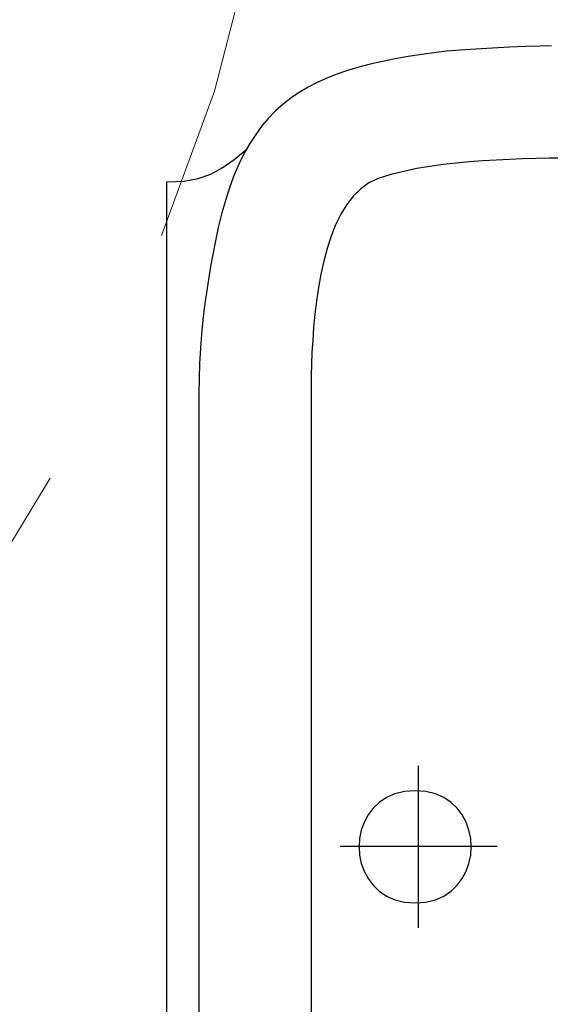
# Model space of a CAD drawing. Header units: metres. Extents: x 6502846 to 6512378, y 5892705 to 5896166.
# Tile 27 of 73: x 6503895.07 to 6503895.268, y 5894690.658 to 5894691.027. Entities that reach past the tile are written whole.
import ezdxf

# ---------------------------------------------------------------- set-up
doc = ezdxf.new("R2010")
doc.units = ezdxf.units.M
doc.header["$MEASUREMENT"] = 0
doc.linetypes.add('MCDASH1', pattern=[2.116538, 1.058075, -1.058463])
doc.layers.get('0').update_dxf_attribs({"color": 2})
doc.layers.add('0 CIENKIE', color=8, linetype='Continuous', lineweight=18)
doc.layers.add('A_wyposażenie_sanitarne', color=131, linetype='Continuous')

# ---------------------------------------------------------------- blocks, each defined once
blk = doc.blocks.new('KKP2000-AKCJUM1-B01X1001')
at = {"layer": '0 CIENKIE', "linetype": 'MCDASH1'}
blk.add_circle((33.098, 1.165), 75, dxfattribs=at)
blk = doc.blocks.new('umywalka')
for p, q in [((-24.971, 0), (0, 0)), ((0, 0), (24.971, 0)), ((24.971, 0), (25.002, -0.645)), ((25.002, -0.645), (25.099, -1.181)), ((0.067, -1.2), (-16.894, -1.2)), ((17.028, -1.2), (0.067, -1.2)), ((17.602, -1.207), (17.028, -1.2)), ((18.167, -1.227), (17.602, -1.207)), ((18.722, -1.26), (18.167, -1.227)), ((19.267, -1.303), (18.722, -1.26)), ((19.8, -1.356), (19.267, -1.303)), ((20.32, -1.417), (19.8, -1.356)), ((20.827, -1.485), (20.32, -1.417)), ((25.099, -1.181), (25.265, -1.646)), ((21.319, -1.56), (20.827, -1.485)), ((21.795, -1.639), (21.319, -1.56)), ((22.255, -1.721), (21.795, -1.639)), ((22.697, -1.806), (22.255, -1.721)), ((23.268, -1.928), (22.697, -1.806)), ((22.697, -1.806), (22.697, -1.806)), ((25.265, -1.646), (25.502, -2.079)), ((23.807, -2.061), (23.268, -1.928)), ((24.314, -2.205), (23.807, -2.061)), ((24.79, -2.361), (24.314, -2.205)), ((25.502, -2.079), (25.813, -2.518)), ((25.237, -2.528), (24.79, -2.361)), ((25.656, -2.709), (25.237, -2.528)), ((25.813, -2.518), (26.203, -3.002)), ((26.047, -2.902), (25.656, -2.709)), ((26.412, -3.109), (26.047, -2.902)), ((26.752, -3.329), (26.412, -3.109)), ((27.068, -3.564), (26.752, -3.329)), ((27.36, -3.813), (27.068, -3.564)), ((27.631, -4.076), (27.36, -3.813)), ((27.882, -4.356), (27.631, -4.076)), ((28.112, -4.65), (27.882, -4.356)), ((28.325, -4.961), (28.112, -4.65)), ((28.519, -5.289), (28.325, -4.961)), ((0.063, -5.401), (-16.891, -5.401)), ((17.018, -5.401), (0.063, -5.401)), ((17.353, -5.403), (17.018, -5.401)), ((17.727, -5.409), (17.353, -5.403)), ((18.137, -5.42), (17.727, -5.409)), ((18.575, -5.437), (18.137, -5.42)), ((19.038, -5.463), (18.575, -5.437)), ((19.518, -5.498), (19.038, -5.463)), ((20.011, -5.544), (19.518, -5.498)), ((28.698, -5.633), (28.519, -5.289)), ((20.512, -5.604), (20.011, -5.544)), ((21.014, -5.677), (20.512, -5.604)), ((21.513, -5.767), (21.014, -5.677)), ((22.002, -5.875), (21.513, -5.767)), ((22.477, -6.003), (22.002, -5.875)), ((28.861, -5.994), (28.698, -5.633)), ((22.932, -6.151), (22.477, -6.003)), ((23.361, -6.322), (22.932, -6.151)), ((29.01, -6.373), (28.861, -5.994)), ((0.061, -12.372), (0.061, -6.486)), ((23.76, -6.517), (23.361, -6.322)), ((24.122, -6.737), (23.76, -6.517)), ((29.146, -6.771), (29.01, -6.373)), ((24.443, -6.986), (24.122, -6.737)), ((24.716, -7.263), (24.443, -6.986)), ((29.27, -7.186), (29.146, -6.771)), ((-0.569, -7.283), (-0.864, -7.388)), ((-0.262, -7.22), (-0.569, -7.283)), ((0.052, -7.199), (-0.262, -7.22)), ((0.366, -7.22), (0.052, -7.199)), ((0.673, -7.283), (0.366, -7.22)), ((0.968, -7.388), (0.673, -7.283)), ((24.936, -7.571), (24.716, -7.263)), ((29.383, -7.621), (29.27, -7.186)), ((-1.391, -7.724), (-1.611, -7.955)), ((-1.14, -7.535), (-1.391, -7.724)), ((-0.864, -7.388), (-1.14, -7.535)), ((1.244, -7.535), (0.968, -7.388)), ((1.495, -7.724), (1.244, -7.535)), ((1.715, -7.955), (1.495, -7.724)), ((25.098, -7.911), (24.936, -7.571)), ((29.487, -8.074), (29.383, -7.621)), ((-1.611, -7.955), (-1.793, -8.228)), ((1.897, -8.228), (1.715, -7.955)), ((25.242, -8.389), (25.098, -7.911)), ((29.581, -8.548), (29.487, -8.074)), ((-1.793, -8.228), (-1.93, -8.543)), ((2.034, -8.543), (1.897, -8.228)), ((25.364, -8.872), (25.242, -8.389)), ((-1.93, -8.543), (-2.018, -8.9)), ((2.122, -8.9), (2.034, -8.543)), ((29.669, -9.041), (29.581, -8.548)), ((-2.018, -8.9), (-2.048, -9.299)), ((2.152, -9.299), (2.122, -8.9)), ((25.467, -9.359), (25.364, -8.872)), ((29.749, -9.555), (29.669, -9.041)), ((3.089, -9.408), (-2.985, -9.408)), ((-2.048, -9.299), (-2.018, -9.698)), ((-2.048, -9.299), (-2.048, -9.299)), ((2.122, -9.698), (2.152, -9.299)), ((25.552, -9.849), (25.467, -9.359)), ((29.825, -10.09), (29.749, -9.555)), ((-2.018, -9.698), (-1.93, -10.055)), ((2.034, -10.055), (2.122, -9.698)), ((25.621, -10.343), (25.552, -9.849)), ((-1.93, -10.055), (-1.792, -10.37)), ((1.897, -10.37), (2.034, -10.055)), ((29.867, -10.477), (29.825, -10.09)), ((-1.792, -10.37), (-1.611, -10.643)), ((-1.611, -10.643), (-1.391, -10.874)), ((1.496, -10.874), (1.715, -10.643)), ((1.715, -10.643), (1.897, -10.37)), ((25.678, -10.838), (25.621, -10.343)), ((29.91, -10.983), (29.867, -10.477)), ((-1.391, -10.874), (-1.14, -11.063)), ((-1.14, -11.063), (-0.864, -11.21)), ((0.969, -11.21), (1.245, -11.063)), ((1.245, -11.063), (1.496, -10.874)), ((25.723, -11.335), (25.678, -10.838)), ((29.95, -11.57), (29.91, -10.983)), ((-0.864, -11.21), (-0.569, -11.315)), ((-0.569, -11.315), (-0.262, -11.378)), ((-0.262, -11.378), (0.052, -11.399)), ((0.052, -11.399), (0.366, -11.378)), ((0.366, -11.378), (0.674, -11.315)), ((0.674, -11.315), (0.969, -11.21)), ((25.759, -11.832), (25.723, -11.335)), ((29.987, -12.2), (29.95, -11.57)), ((25.788, -12.33), (25.759, -11.832)), ((25.813, -12.828), (25.788, -12.33)), ((30.019, -12.836), (29.987, -12.2)), ((25.836, -13.324), (25.813, -12.828)), ((30.045, -13.44), (30.019, -12.836)), ((25.851, -13.821), (25.836, -13.324)), ((30.063, -13.974), (30.045, -13.44)), ((25.858, -14.316), (25.851, -13.821)), ((30.072, -14.402), (30.063, -13.974)), ((25.854, -14.807), (25.858, -14.316))]:
    blk.add_line(p, q)

msp = doc.modelspace()

# ---------------------------------------------------------------- block references
at = {"layer": 'A_wyposażenie_sanitarne'}
for name, p, xscale, yscale, zscale, rotation in [('KKP2000-AKCJUM1-B01X1001', (6503894.36293, 5894691.59396), 0.01070911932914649, 0.01070911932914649, 0.01070911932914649, 270.0000863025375), ('umywalka', (6503895.12467, 5894690.71699), 0.01, 0.01, 0.01, 90)]:
    msp.add_blockref(name, p, dxfattribs=dict(at, xscale=xscale, yscale=yscale, zscale=zscale, rotation=rotation))

doc.saveas('drawing.dxf')
